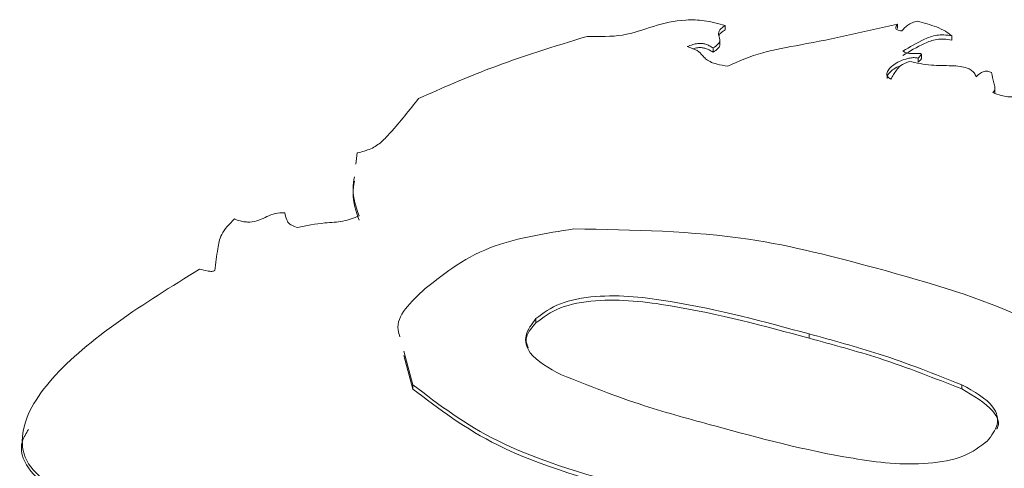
# Paper-space layout 'Sheet1' of a CAD drawing. Header units: millimetres. Extents: x 0 to 864, y 0 to 559.
# Tile 74 of 79: x 617.63 to 625.21, y 508.66 to 512.12. Entities that reach past the tile are written whole.
import ezdxf

# ---------------------------------------------------------------- set-up
doc = ezdxf.new("R2010")
doc.units = ezdxf.units.MM

psp = doc.layouts.new('Sheet1')

# ---------------------------------------------------------------- linework, layer by layer
at = {"color": 7, "linetype": 'Continuous', "lineweight": 15}
for p, q in [((623.06, 512.0696), (623.06, 512.0369)), ((624.3864, 512.0802), (624.3864, 512.0476)), ((623.0186, 511.9216), (623.0186, 511.9624)), ((624.803, 511.9897), (624.803, 511.957)), ((622.9681, 511.8976), (622.9681, 511.865)), ((624.544, 511.8197), (624.544, 511.7871)), ((624.5695, 511.8115), (624.5695, 511.8524)), ((625.1351, 511.5497), (625.1351, 511.5905)), ((620.2286, 511.0889), (620.2183, 511.0023)), ((621.6037, 509.8132), (621.6037, 509.7806)), ((623.7052, 509.6951), (623.7052, 509.6624)), ((620.6562, 509.3036), (620.5864, 509.562)), ((620.6562, 509.2709), (620.5864, 509.5294)), ((620.6562, 509.3036), (620.6562, 509.2709)), ((624.88, 509.3037), (624.88, 509.271))]:
    psp.add_line(p, q, dxfattribs=at)
for points, knots in [([(623.06, 512.0696), (623.0076, 512.0844), (622.9132, 512.1113), (622.7116, 512.1181), (622.5012, 512.067), (622.2778, 511.9813), (622.0909, 511.9848), (621.9972, 511.9866)], [0, 0, 0, 0, 0.157038, 0.283357, 0.519098, 0.758846, 1, 1, 1, 1]), ([(624.5382, 512.1044), (624.525, 512.1005), (624.4972, 512.0924), (624.452, 512.0678), (624.4321, 512.0442), (624.419, 512.0286)], [0, 0, 0, 0, 0.235141, 0.492774, 1, 1, 1, 1]), ([(624.803, 511.9897), (624.7879, 512.0021), (624.7562, 512.0284), (624.6667, 512.0686), (624.5886, 512.0904), (624.5382, 512.1044)], [0, 0, 0, 0, 0.242243, 0.511632, 1, 1, 1, 1]), ([(622.9681, 511.8976), (622.9816, 511.9065), (623.0052, 511.922), (623.02, 511.9485), (623.0179, 511.9715), (623.011, 511.9912), (623.0077, 512.0101), (623.0121, 512.0289), (623.029, 512.0498), (623.0488, 512.0624), (623.06, 512.0696)], [0, 0, 0, 0, 0.180499, 0.315853, 0.43411, 0.549072, 0.64057, 0.738275, 0.852954, 1, 1, 1, 1]), ([(623.012, 511.9896), (623.0124, 511.9914), (623.0142, 512.0003), (623.0295, 512.0171), (623.049, 512.0298), (623.06, 512.0369)], [0, 0, 0, 0, 0.100612, 0.494695, 1, 1, 1, 1]), ([(624.3864, 512.0802), (624.1412, 512.0244), (623.7998, 511.9467), (623.3328, 511.8683), (623.1658, 511.7953), (623.08, 511.7577)], [0, 0, 0, 0, 0.553476, 0.770714, 1, 1, 1, 1]), ([(624.419, 512.0286), (624.4121, 512.0297), (624.3997, 512.0316), (624.3848, 512.0366), (624.3755, 512.0427), (624.3703, 512.0522), (624.3746, 512.0652), (624.3823, 512.075), (624.3864, 512.0802)], [0, 0, 0, 0, 0.170006, 0.30247, 0.41268, 0.51645, 0.741654, 1, 1, 1, 1]), ([(621.9972, 511.9866), (621.7421, 511.908), (621.2841, 511.7668), (620.8798, 511.5874), (620.7006, 511.5079)], [0, 0, 0, 0, 0.556843, 1, 1, 1, 1]), ([(624.4278, 511.8721), (624.4801, 511.9043), (624.5559, 511.9509), (624.6677, 511.9956), (624.7458, 512.0002), (624.783, 511.9933), (624.803, 511.9897)], [0, 0, 0, 0, 0.519224, 0.752382, 0.867143, 1, 1, 1, 1]), ([(624.4278, 511.8394), (624.4801, 511.8716), (624.5559, 511.9182), (624.6677, 511.9629), (624.7458, 511.9675), (624.783, 511.9607), (624.803, 511.957)], [0, 0, 0, 0, 0.519224, 0.752382, 0.867143, 1, 1, 1, 1]), ([(622.7666, 511.9084), (622.7811, 511.9136), (622.8067, 511.9229), (622.8457, 511.9325), (622.8813, 511.9331), (622.9115, 511.926), (622.9399, 511.9139), (622.958, 511.9035), (622.9681, 511.8976)], [0, 0, 0, 0, 0.2248904, 0.3955731, 0.5378329, 0.6580022, 0.807463, 1, 1, 1, 1]), ([(623.08, 511.7577), (623.0516, 511.7618), (623.002, 511.7689), (622.9432, 511.7897), (622.9077, 511.8139), (622.8802, 511.8436), (622.8473, 511.8816), (622.7949, 511.899), (622.7666, 511.9084)], [0, 0, 0, 0, 0.197666, 0.345698, 0.470972, 0.589942, 0.778043, 1, 1, 1, 1]), ([(622.8101, 511.8904), (622.8105, 511.8906), (622.8221, 511.8945), (622.8459, 511.8997), (622.8813, 511.9005), (622.9115, 511.8933), (622.9399, 511.8813), (622.958, 511.8708), (622.9681, 511.865)], [0, 0, 0, 0, 0.007016, 0.225675, 0.407923, 0.56187, 0.753343, 1, 1, 1, 1]), ([(622.9681, 511.865), (622.9814, 511.8738), (623.0047, 511.8893), (623.0188, 511.9115), (623.0177, 511.9228), (623.0174, 511.9257)], [0, 0, 0, 0, 0.497513, 0.870593, 1, 1, 1, 1]), ([(624.544, 511.8197), (624.5523, 511.8266), (624.562, 511.8346), (624.5685, 511.8444), (624.5696, 511.8474), (624.5695, 511.85), (624.5675, 511.8522), (624.5633, 511.8537), (624.5578, 511.8545), (624.5415, 511.8551), (624.5171, 511.8535), (624.4844, 511.8543), (624.4522, 511.8591), (624.4363, 511.8676), (624.4278, 511.8721)], [0, 0, 0, 0, 0.213314, 0.246887, 0.273174, 0.293702, 0.314989, 0.33604, 0.360962, 0.391196, 0.55818, 0.693318, 0.837257, 1, 1, 1, 1]), ([(624.3341, 511.6566), (624.3236, 511.6641), (624.3021, 511.6795), (624.3038, 511.7099), (624.3227, 511.7396), (624.3659, 511.777), (624.4215, 511.806), (624.4804, 511.8202), (624.5137, 511.824), (624.5341, 511.8211), (624.544, 511.8197)], [0, 0, 0, 0, 0.114631, 0.233801, 0.36675, 0.509386, 0.784105, 0.863409, 0.934322, 1, 1, 1, 1]), ([(624.4748, 511.7939), (624.451, 511.7839), (624.4079, 511.7657), (624.369, 511.7156), (624.348, 511.6801), (624.3341, 511.6566)], [0, 0, 0, 0, 0.293939, 0.533129, 1, 1, 1, 1]), ([(624.9911, 511.6756), (624.9866, 511.6857), (624.9785, 511.704), (624.9548, 511.7271), (624.9189, 511.7456), (624.8658, 511.7568), (624.7725, 511.7623), (624.6364, 511.7598), (624.5314, 511.782), (624.4748, 511.7939)], [0, 0, 0, 0, 0.098561, 0.177371, 0.245085, 0.343142, 0.451179, 0.70418, 1, 1, 1, 1]), ([(624.544, 511.7871), (624.5524, 511.794), (624.5622, 511.8019), (624.5684, 511.8117), (624.5696, 511.8142), (624.5694, 511.8154), (624.5694, 511.8156)], [0, 0, 0, 0, 0.764081, 0.884339, 0.978496, 1, 1, 1, 1]), ([(624.307, 511.6632), (624.3063, 511.6674), (624.3042, 511.6821), (624.3241, 511.7067), (624.3547, 511.7372), (624.3905, 511.7522), (624.4092, 511.7601)], [0, 0, 0, 0, 0.108965, 0.383711, 0.678475, 1, 1, 1, 1]), ([(625.1095, 511.7088), (625.1046, 511.7108), (625.0958, 511.7143), (625.0818, 511.7177), (625.0672, 511.7191), (625.0515, 511.7174), (625.0369, 511.7119), (625.0151, 511.6983), (625.0016, 511.6855), (624.9911, 511.6756)], [0, 0, 0, 0, 0.111974, 0.202586, 0.278383, 0.37979, 0.484865, 0.602174, 1, 1, 1, 1]), ([(625.1202, 511.553), (625.125, 511.5584), (625.1354, 511.57), (625.1358, 511.5963), (625.1233, 511.6424), (625.1151, 511.6821), (625.1095, 511.7088)], [0, 0, 0, 0, 0.110624, 0.241477, 0.489702, 1, 1, 1, 1]), ([(620.7006, 511.5079), (620.6303, 511.4192), (620.5411, 511.3066), (620.4213, 511.1768), (620.3421, 511.118), (620.2651, 511.0983), (620.2286, 511.0889)], [0, 0, 0, 0, 0.579325, 0.735468, 0.874787, 1, 1, 1, 1]), ([(625.5558, 511.5221), (625.5206, 511.5291), (625.4617, 511.5409), (625.3763, 511.5356), (625.322, 511.524), (625.2748, 511.5191), (625.2298, 511.5215), (625.1762, 511.5328), (625.1408, 511.5456), (625.1202, 511.553)], [0, 0, 0, 0, 0.242091, 0.406036, 0.54527, 0.626374, 0.717907, 0.836293, 1, 1, 1, 1]), ([(620.2068, 510.9052), (620.2014, 510.8738), (620.1841, 510.773), (620.2183, 510.673), (620.2418, 510.6041)], [0, 0, 0, 0, 0.31168, 1, 1, 1, 1]), ([(620.2068, 510.8725), (620.2014, 510.8411), (620.1841, 510.7404), (620.2183, 510.6403), (620.2418, 510.5714)], [0, 0, 0, 0, 0.31168, 1, 1, 1, 1]), ([(619.2835, 510.5802), (619.245, 510.5411), (619.1739, 510.4689), (619.1515, 510.3317), (619.1387, 510.2396), (619.1309, 510.1838)], [0, 0, 0, 0, 0.318887, 0.588203, 1, 1, 1, 1]), ([(619.6717, 510.6288), (619.6459, 510.6279), (619.5931, 510.626), (619.5322, 510.5977), (619.4755, 510.5709), (619.4156, 510.5553), (619.364, 510.557), (619.323, 510.5651), (619.2976, 510.5748), (619.2835, 510.5802)], [0, 0, 0, 0, 0.171528, 0.350976, 0.534652, 0.705126, 0.785492, 0.880291, 1, 1, 1, 1]), ([(619.7687, 510.5144), (619.7532, 510.5196), (619.7245, 510.5292), (619.697, 510.5509), (619.6786, 510.584), (619.6745, 510.6103), (619.6717, 510.6288)], [0, 0, 0, 0, 0.2158643, 0.3997963, 0.5764341, 1, 1, 1, 1]), ([(620.2418, 510.6041), (620.2024, 510.5882), (620.1248, 510.557), (619.9499, 510.5517), (619.8373, 510.5285), (619.7687, 510.5144)], [0, 0, 0, 0, 0.287456, 0.566179, 1, 1, 1, 1]), ([(620.7519, 510.0447), (620.9095, 510.1693), (621.191, 510.3918), (621.6791, 510.4698), (621.8941, 510.5041)], [0, 0, 0, 0, 0.559581, 1, 1, 1, 1]), ([(621.8941, 510.5041), (622.3525, 510.4961), (623.1746, 510.4818), (623.902, 510.2873), (624.2238, 510.2013)], [0, 0, 0, 0, 0.557569, 1, 1, 1, 1]), ([(624.2238, 510.2013), (624.6321, 510.0872), (625.3592, 509.884), (625.8213, 509.533), (626.024, 509.379)], [0, 0, 0, 0, 0.5615062, 1, 1, 1, 1]), ([(619.0144, 510.1941), (618.5855, 509.928), (617.9632, 509.542), (617.6211, 508.9895), (617.6685, 508.6895), (617.8122, 508.5708), (617.8841, 508.5115)], [0, 0, 0, 0, 0.539346, 0.782583, 0.891264, 1, 1, 1, 1]), ([(619.1309, 510.1838), (619.1278, 510.182), (619.1218, 510.1784), (619.1082, 510.1763), (619.094, 510.1769), (619.0618, 510.182), (619.0357, 510.1887), (619.0144, 510.1941)], [0, 0, 0, 0, 0.110499, 0.210919, 0.319208, 0.441551, 1, 1, 1, 1]), ([(620.5565, 509.673), (620.5507, 509.6905), (620.5081, 509.8196), (620.6389, 509.9403), (620.7519, 510.0447)], [0, 0, 0, 0, 0.135411, 1, 1, 1, 1]), ([(623.7052, 509.6951), (623.3605, 509.7886), (622.8444, 509.9286), (622.1581, 510.0102), (621.7707, 509.9399), (621.6595, 509.8555), (621.6037, 509.8132)], [0, 0, 0, 0, 0.5016633, 0.7512289, 0.8753414, 1, 1, 1, 1]), ([(623.7052, 509.6624), (623.3605, 509.7559), (622.8444, 509.896), (622.1581, 509.9775), (621.7707, 509.9072), (621.6595, 509.8228), (621.6037, 509.7806)], [0, 0, 0, 0, 0.501663, 0.751229, 0.875341, 1, 1, 1, 1]), ([(621.6037, 509.8132), (621.5709, 509.771), (621.5053, 509.6868), (621.5479, 509.5185), (621.7044, 509.4319), (621.8001, 509.3789)], [0, 0, 0, 0, 0.280337, 0.560026, 1, 1, 1, 1]), ([(621.6037, 509.7806), (621.5662, 509.7381), (621.5104, 509.675), (621.5353, 509.6084), (621.5434, 509.5867)], [0, 0, 0, 0, 0.67344, 1, 1, 1, 1]), ([(624.88, 509.3037), (624.6725, 509.386), (624.3016, 509.5333), (623.8875, 509.6456), (623.7052, 509.6951)], [0, 0, 0, 0, 0.559537, 1, 1, 1, 1]), ([(624.88, 509.271), (624.6725, 509.3534), (624.3016, 509.5006), (623.8875, 509.6129), (623.7052, 509.6624)], [0, 0, 0, 0, 0.559537, 1, 1, 1, 1]), ([(621.8001, 509.3789), (622.0085, 509.2964), (622.3808, 509.1488), (622.7961, 509.0361), (622.9791, 508.9864)], [0, 0, 0, 0, 0.5595406, 1, 1, 1, 1]), ([(622.4502, 508.483), (622.0427, 508.5966), (621.3169, 508.799), (620.8576, 509.1498), (620.6562, 509.3036)], [0, 0, 0, 0, 0.561476, 1, 1, 1, 1]), ([(625.0764, 508.8694), (625.1091, 508.9116), (625.1744, 508.9958), (625.1324, 509.1641), (624.9758, 509.2507), (624.88, 509.3037)], [0, 0, 0, 0, 0.280292, 0.560017, 1, 1, 1, 1]), ([(622.4502, 508.4503), (622.0427, 508.564), (621.3169, 508.7663), (620.8576, 509.1171), (620.6562, 509.2709)], [0, 0, 0, 0, 0.561476, 1, 1, 1, 1]), ([(625.1498, 508.9617), (625.1506, 508.963), (625.1772, 509.0073), (625.1227, 509.1325), (624.9721, 509.2185), (624.88, 509.271)], [0, 0, 0, 0, 0.0122349, 0.3961443, 1, 1, 1, 1]), ([(622.9791, 508.9864), (623.3232, 508.8931), (623.8385, 508.7535), (624.5248, 508.6706), (624.9105, 508.7427), (625.0211, 508.8271), (625.0764, 508.8694)], [0, 0, 0, 0, 0.501665, 0.751226, 0.875364, 1, 1, 1, 1]), ([(617.6977, 508.9589), (617.6793, 508.929), (617.6201, 508.8329), (617.6753, 508.6561), (617.8145, 508.5379), (617.8841, 508.4788)], [0, 0, 0, 0, 0.184702, 0.59225, 1, 1, 1, 1])]:
    psp.add_open_spline(points, degree=3, knots=knots, dxfattribs=at)

doc.saveas('drawing.dxf')
